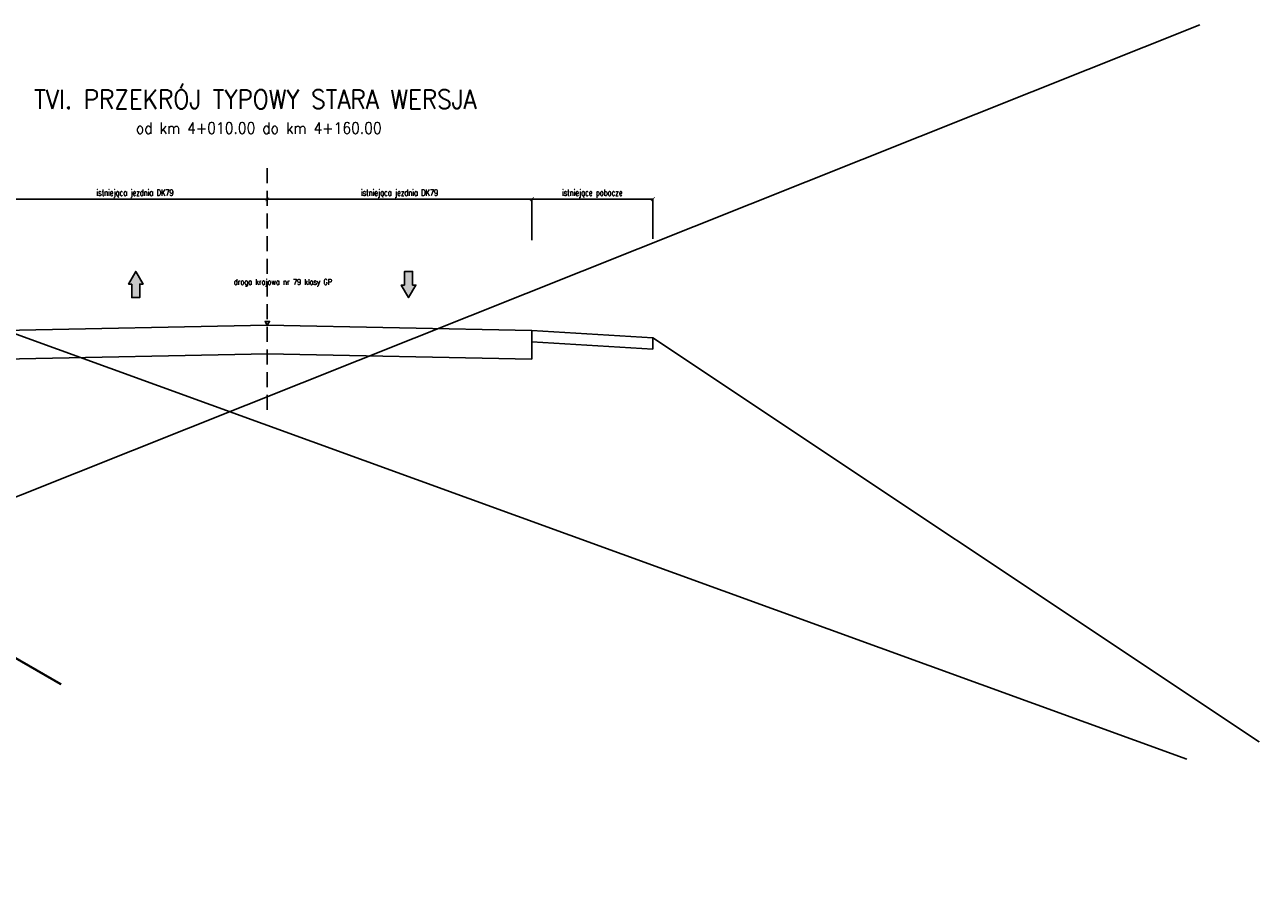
# Model space of a CAD drawing. Header units: metres. Extents: x 6562771 to 6588056, y 5578696 to 5586100.
# Tile 28 of 32: x 6576279 to 6577913, y 5584824 to 5585982. Entities that reach past the tile are written whole.
import ezdxf
from ezdxf.enums import TextEntityAlignment as Align

# ---------------------------------------------------------------- set-up
doc = ezdxf.new("R2010")
doc.units = ezdxf.units.M
doc.linetypes.add('DASHED', pattern=[0.75, 0.5, -0.25])
for name, color, linetype in [('pkonstr-0_50', 3, 'Continuous'), ('pkonstr-istn', 14, 'Continuous'), ('pkonstr-opisy', 2, 'Continuous'), ('pkonstr-wymiary', 1, 'Continuous')]:
    doc.layers.add(name, color=color, linetype=linetype)
doc.styles.add('Opisy', font='simplex.shx', dxfattribs={"width": 0.8})
doc.styles.add('wymiary', font='simplex.shx', dxfattribs={"width": 0.8})
doc.dimstyles.new('ddd$0', dxfattribs={"dimtxt": 8, "dimasz": 5, "dimexe": 0.5, "dimexo": 1, "dimgap": 2, "dimtad": 1, "dimdec": 0, "dimzin": 0, "dimdsep": 46, "dimtxsty": 'wymiary', "dimblk": 'ARCHTICK', "dimcen": 0, "dimclrd": 256, "dimclre": 256, "dimclrt": 256, "dimadec": 0, "dimazin": 0, "dimtfac": 1, "dimtdec": 0, "dimtmove": 1, "dimatfit": 3, "dimldrblk": 'DOT', "dimfxl": 1, "dimtolj": 1, "dimtzin": 0, "dimlwd": -1, "dimlwe": -1, "dimarcsym": 0})

# ---------------------------------------------------------------- blocks, each defined once
blk = doc.blocks.new('_ArchTick')
at = {"color": 0, "linetype": 'ByBlock', "const_width": 0.15}
blk.add_lwpolyline([(-0.5, -0.5), (0.5, 0.5)], dxfattribs=at)
blk = doc.blocks.new('*D115')
at = {"layer": 'Defpoints', "color": 0, "transparency": 16777216}
for p in [(6576600.1, 5585751.6), (6576600.1, 5585750.5), (6576250.1, 5585707.6)]:
    blk.add_point(p, dxfattribs=at)
at = {"layer": 'pkonstr-wymiary', "transparency": 16777216}
for p, q in [((6576250.1, 5585708.6), (6576250.1, 5585751)), ((6576250.1, 5585750.5), (6576600.1, 5585750.5)), ((6576600.1, 5585750.6), (6576600.1, 5585750))]:
    blk.add_line(p, q, dxfattribs=at)
at = {"layer": 'pkonstr-wymiary', "transparency": 16777216, "xscale": 5, "yscale": 5, "zscale": 5, "rotation": 180}
blk.add_blockref('_ArchTick', (6576250.1, 5585750.5), dxfattribs=at)
at = {"layer": 'pkonstr-wymiary', "transparency": 16777216, "xscale": 5, "yscale": 5, "zscale": 5}
blk.add_blockref('_ArchTick', (6576600.1, 5585750.5), dxfattribs=at)
at = {"layer": 'pkonstr-wymiary', "transparency": 16777216, "insert": (6576425.1, 5585757.9), "char_height": 8, "attachment_point": 5, "style": 'wymiary'}
blk.add_mtext('\\A1;istniejąca jezdnia DK79', dxfattribs=at)
blk = doc.blocks.new('_Dot')
at = {"color": 0, "linetype": 'ByBlock', "lineweight": -2}
blk.add_line((-0.5, 0), (-1, 0), dxfattribs=at)
at = {"color": 0, "linetype": 'ByBlock', "const_width": 0.5}
blk.add_lwpolyline([(-0.25, 0, 1), (0.25, 0, 1)], format="xyb", close=True, dxfattribs=at)
blk = doc.blocks.new('*D129')
at = {"layer": 'Defpoints', "color": 0, "transparency": 16777216}
for p in [(6576600.1, 5585751.6), (6576600.1, 5585750.5), (6576950.1, 5585707.6)]:
    blk.add_point(p, dxfattribs=at)
at = {"layer": 'pkonstr-wymiary', "transparency": 16777216}
for p, q in [((6576600.1, 5585750.6), (6576600.1, 5585750)), ((6576950.1, 5585750.5), (6576600.1, 5585750.5)), ((6576950.1, 5585708.6), (6576950.1, 5585751))]:
    blk.add_line(p, q, dxfattribs=at)
at = {"layer": 'pkonstr-wymiary', "transparency": 16777216, "xscale": 5, "yscale": 5, "zscale": 5, "rotation": 180}
blk.add_blockref('_ArchTick', (6576600.1, 5585750.5), dxfattribs=at)
at = {"layer": 'pkonstr-wymiary', "transparency": 16777216, "xscale": 5, "yscale": 5, "zscale": 5}
blk.add_blockref('_ArchTick', (6576950.1, 5585750.5), dxfattribs=at)
at = {"layer": 'pkonstr-wymiary', "transparency": 16777216, "insert": (6576775.1, 5585757.9), "char_height": 8, "attachment_point": 5, "style": 'wymiary'}
blk.add_mtext('\\A1;istniejąca jezdnia DK79', dxfattribs=at)
blk = doc.blocks.new('*D130')
at = {"layer": 'Defpoints', "color": 0, "transparency": 16777216}
for p in [(6577110.1, 5585750.6), (6576950.1, 5585695.5), (6577110.1, 5585697.3)]:
    blk.add_point(p, dxfattribs=at)
at = {"layer": 'pkonstr-wymiary', "transparency": 16777216}
for p, q in [((6576950.1, 5585696.5), (6576950.1, 5585751.1)), ((6576950.1, 5585750.6), (6577110.1, 5585750.6)), ((6577110.1, 5585698.3), (6577110.1, 5585751.1))]:
    blk.add_line(p, q, dxfattribs=at)
at = {"layer": 'pkonstr-wymiary', "transparency": 16777216, "xscale": 5, "yscale": 5, "zscale": 5, "rotation": 180}
blk.add_blockref('_ArchTick', (6576950.1, 5585750.6), dxfattribs=at)
at = {"layer": 'pkonstr-wymiary', "transparency": 16777216, "xscale": 5, "yscale": 5, "zscale": 5}
blk.add_blockref('_ArchTick', (6577110.1, 5585750.6), dxfattribs=at)
at = {"layer": 'pkonstr-wymiary', "transparency": 16777216, "insert": (6577030.1, 5585757.9), "char_height": 8, "attachment_point": 5, "style": 'wymiary'}
blk.add_mtext('\\A1;istniejące pobocze', dxfattribs=at)

msp = doc.modelspace()

# ---------------------------------------------------------------- hatches: boundary and pattern name
at = {"layer": 'pkonstr-0_50'}
for points in [[(6576420.8, 5585638.3), (6576420.8, 5585620.4), (6576431.3, 5585620.4), (6576431.3, 5585638.3), (6576435.7, 5585638.3), (6576426.1, 5585655), (6576416.5, 5585638.3)], [(6576781.8, 5585637), (6576781.8, 5585655), (6576792.2, 5585655), (6576792.2, 5585637), (6576796.6, 5585637), (6576787, 5585620.4), (6576777.4, 5585637)]]:
    msp.add_hatch(color=3, dxfattribs=at).paths.add_polyline_path(points)

# ---------------------------------------------------------------- linework, layer by layer
at = {"layer": 'pkonstr-0_50', "flags": 128}
for points in [[(6575233.6, 5584944.2), (6577833.8, 5585981.6)], [(6575233.6, 5585947.4), (6577816.7, 5585009.2)]]:
    msp.add_lwpolyline(points, dxfattribs=at)
at = {"layer": 'pkonstr-0_50', "color": 3}
for points in [[(6576420.8, 5585638.3), (6576420.8, 5585620.4), (6576431.3, 5585620.4), (6576431.3, 5585638.3), (6576435.7, 5585638.3), (6576426.1, 5585655), (6576416.5, 5585638.3), (6576420.8, 5585638.3)], [(6576781.8, 5585637), (6576781.8, 5585655), (6576792.2, 5585655), (6576792.2, 5585637), (6576796.6, 5585637), (6576787, 5585620.4), (6576777.4, 5585637), (6576781.8, 5585637)]]:
    msp.add_lwpolyline(points, dxfattribs=at)
at = {"layer": 'pkonstr-0_50', "const_width": 3, "flags": 128}
msp.add_lwpolyline([(6575634.6, 5585508.3), (6576327.4, 5585108.3)], dxfattribs=at)
at = {"layer": 'pkonstr-istn'}
for p, q in [((6576600.9, 5585545.7), (6576250.1, 5585538.7)), ((6576599.4, 5585545.7), (6576950.1, 5585538.7))]:
    msp.add_line(p, q, dxfattribs=at)
at = {"layer": 'pkonstr-istn', "flags": 128}
for points in [[(6577912.5, 5585032.1), (6577912.5, 5585032.1), (6577110.1, 5585567.1), (6576950.1, 5585576.7), (6576600.1, 5585583.7), (6576250.1, 5585576.7), (6576107.1, 5585567.7), (6575107.1, 5584842), (6574071.2, 5584823.8)], [(6576950.1, 5585576.7), (6576950.1, 5585538.7)], [(6576950.1, 5585561.6), (6577110.1, 5585552)], [(6577110.1, 5585567.1), (6577110.1, 5585552)], [(6576950.1, 5585546.5), (6576950.1, 5585538.7)]]:
    msp.add_lwpolyline(points, dxfattribs=at)
at = {"layer": 'pkonstr-opisy'}
msp.add_lwpolyline([(6576600.1, 5585588.8), (6576603, 5585588.8), (6576600.1, 5585583.7), (6576597.2, 5585588.8)], close=True, dxfattribs=at)
at = {"layer": 'pkonstr-wymiary', "linetype": 'DASHED', "ltscale": 40}
msp.add_lwpolyline([(6576600.1, 5585791.8), (6576600.1, 5585464)], dxfattribs=at)

# ---------------------------------------------------------------- texts
at = {"layer": 'pkonstr-opisy', "color": 4, "style": 'Opisy', "width": 0.9}
msp.add_text('TVI. PRZEKRÓJ TYPOWY STARA WERSJA', height=25, rotation=360, dxfattribs=at).set_placement((6576584.2, 5585862.9), align=Align.BOTTOM_CENTER)
at = {"layer": 'pkonstr-opisy', "linetype": 'Continuous', "style": 'Opisy', "width": 0.9}
msp.add_text('od km 4+010.00 do km 4+160.00', height=15, rotation=360, dxfattribs=at).set_placement((6576426.3, 5585837.3))
at = {"layer": 'pkonstr-opisy', "style": 'Opisy', "width": 0.8}
msp.add_text('droga krajowa nr 79 klasy GP', height=7.5, dxfattribs=at).set_placement((6576685.8, 5585635.1), align=Align.BOTTOM_RIGHT)

# ---------------------------------------------------------------- dimensions: what is measured, and where the dimension line sits
at = {"layer": 'pkonstr-wymiary'}
for base, p1, p2, text, picture, middle in [((6576600.1, 5585750.5), (6576250.1, 5585707.6), (6576600.1, 5585751.6), 'istniejąca jezdnia DK79', '*D115', (6576425.1, 5585757.9)), ((6577110.1, 5585750.6), (6576950.1, 5585695.5), (6577110.1, 5585697.3), 'istniejące pobocze', '*D130', (6577030.1, 5585757.9))]:
    dim = msp.add_linear_dim(base=base, p1=p1, p2=p2, text=text, dimstyle='ddd$0', dxfattribs=at)
    dim.commit()
    dim.dimension.update_dxf_attribs({"geometry": picture, "text_midpoint": middle})
dim = msp.add_linear_dim(base=(6576600.1, 5585750.5), p1=(6576950.1, 5585707.6), p2=(6576600.1, 5585751.6), angle=180, text='istniejąca jezdnia DK79', dimstyle='ddd$0', dxfattribs=at)
dim.commit()
dim.dimension.update_dxf_attribs({"geometry": '*D129', "text_midpoint": (6576775.1, 5585757.9)})

doc.saveas('drawing.dxf')
